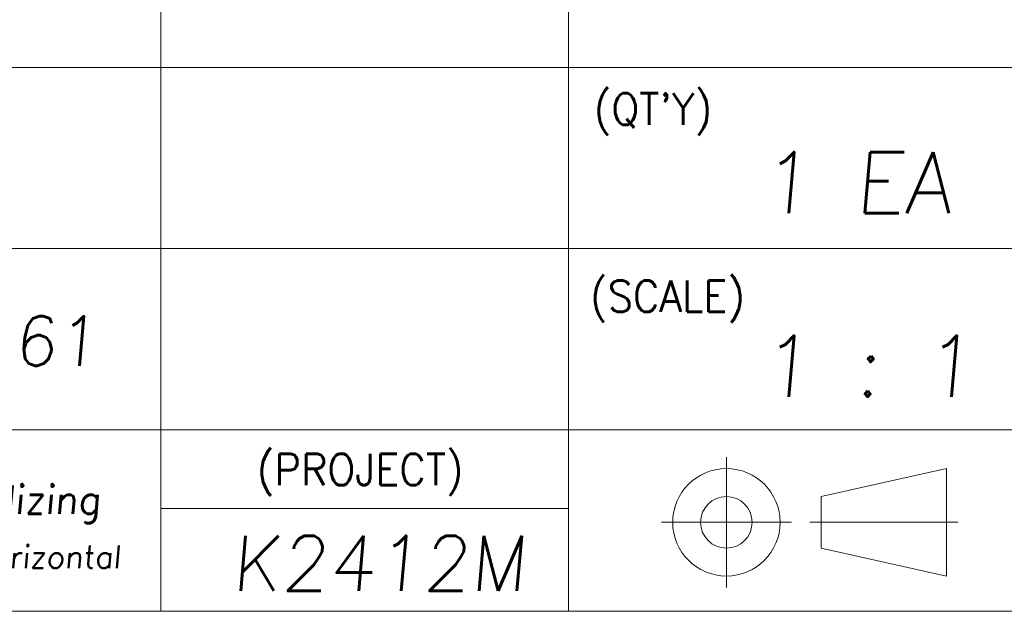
# Model space of a CAD drawing. Header units: millimetres. Extents: x 4065 to 8083, y -652 to 5416.
# Tile 215 of 256: x 5534 to 5570, y 4130 to 4151. Entities that reach past the tile are written whole.
import ezdxf
from ezdxf.enums import TextEntityAlignment as Align

# ---------------------------------------------------------------- set-up
doc = ezdxf.new("R2010")
doc.units = ezdxf.units.MM
doc.header["$LTSCALE"] = 0.8
doc.layers.get('0').update_dxf_attribs({"linetype": 'CONTINUOUS', "lineweight": 0})
doc.layers.add('2', color=3, linetype='CONTINUOUS', lineweight=0)
doc.styles.get("Standard").update_dxf_attribs({"font": 'romans.shx', "width": 0.8, "oblique": 5, "bigfont": 'whgtxt.shx'})

msp = doc.modelspace()

# ---------------------------------------------------------------- linework, layer by layer
at = {"color": 7, "linetype": 'Continuous'}
for p, q in [((5539.09, 4129.828), (5539.09, 4159.356)), ((5553.853, 4129.828), (5553.853, 4159.356)), ((5509.562, 4149.513), (5585.021, 4149.513)), ((5509.562, 4142.952), (5571.431, 4142.952)), ((5509.562, 4136.39), (5585.021, 4136.39)), ((5559.569, 4130.693), (5559.569, 4135.403)), ((5563.002, 4133.981), (5567.54, 4134.993)), ((5567.54, 4131.103), (5567.54, 4134.993)), ((5567.54, 4131.103), (5567.54, 4134.993)), ((5563.002, 4132.115), (5563.002, 4133.981)), ((5539.09, 4133.551), (5553.853, 4133.551)), ((5557.214, 4133.048), (5561.924, 4133.048)), ((5562.592, 4133.048), (5567.951, 4133.048)), ((5563.002, 4132.115), (5567.54, 4131.103)), ((5509.562, 4129.828), (5585.021, 4129.828))]:
    msp.add_line(p, q, dxfattribs=at)
for radius in [1.945, 0.933]:
    msp.add_circle((5559.569, 4133.048), radius, dxfattribs=at)

# ---------------------------------------------------------------- texts
at = {"color": 7, "linetype": 'Continuous', "width": 0.933333}
for s, p in [("(QT'Y)", (5554.769, 4148.574)), ('(SCALE)', (5554.633, 4141.802)), ('(PROJECT)', (5542.571, 4135.531))]:
    msp.add_text(s, height=1.1408, dxfattribs=at).set_placement(p, align=Align.TOP_LEFT)
at = {"layer": '2', "oblique": 5}
for s, p in [('1 EA', (5560.781, 4144.231)), ('1 : 1', (5560.781, 4137.59))]:
    msp.add_text(s, height=2.2157, dxfattribs=at).set_placement(p)
at = {"layer": '2', "linetype": 'Continuous', "oblique": 5}
for s, height, p in [('AL 6061', 1.7947, (5526.772, 4138.714)), ('Black Anodizing', 1.024, (5526.17, 4133.359)), ('K2412M', 1.9941, (5541.645, 4130.566)), ('Hair Line - horizontal', 0.8192, (5525.322, 4131.39))]:
    msp.add_text(s, height=height, dxfattribs=at).set_placement(p)

doc.saveas('drawing.dxf')
